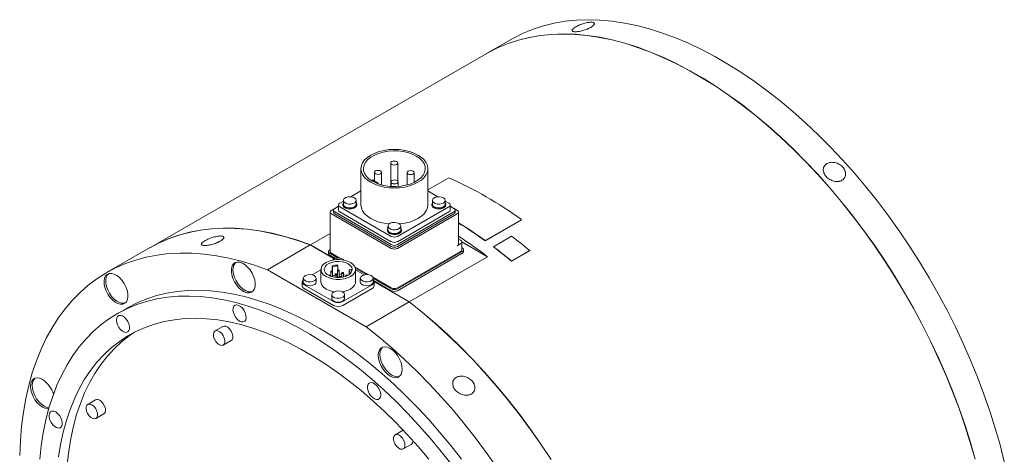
# Model space of a CAD drawing. Header units: millimetres. Extents: x 150 to 1953, y 73 to 1401.
# Tile 4 of 4: x 1288 to 1710, y 1214 to 1401. Entities that reach past the tile are written whole.
import ezdxf

# ---------------------------------------------------------------- set-up
doc = ezdxf.new("R2010")
doc.units = ezdxf.units.MM
doc.header["$LTSCALE"] = 5

msp = doc.modelspace()

# ---------------------------------------------------------------- linework, layer by layer
at = {"color": 7, "linetype": 'Continuous', "lineweight": 15}
for p, q in [((1498.74, 1392.24), (1488.13, 1386.11)), ((1488.06, 1386.07), (1343.95, 1302.88)), ((1434.42, 1336.79), (1434.42, 1321.24)), ((1447.14, 1339.2), (1447.14, 1329.2)), ((1450.14, 1331.52), (1450.14, 1339.2)), ((1463.02, 1321.24), (1463.02, 1336.79)), ((1440.23, 1335.21), (1440.23, 1331.49)), ((1443.23, 1329.83), (1443.23, 1335.21)), ((1454.21, 1335.11), (1454.21, 1329.83)), ((1457.21, 1330.92), (1457.21, 1335.11)), ((1463.02, 1327.7), (1472.05, 1332.91)), ((1439.35, 1332), (1438.84, 1331.7)), ((1441.83, 1330.57), (1439.35, 1332)), ((1441.5, 1330.38), (1441.83, 1330.57)), ((1441.83, 1330.57), (1441.83, 1330.26)), ((1447.3, 1331.13), (1447.3, 1329.19)), ((1450.3, 1329.2), (1450.3, 1331.13)), ((1434.42, 1327.23), (1430.12, 1324.75)), ((1467.32, 1324.75), (1463.02, 1327.23)), ((1424.82, 1320.71), (1423.18, 1319.76)), ((1424.82, 1321.24), (1424.82, 1318.99)), ((1426.9, 1322.89), (1425.37, 1322.01)), ((1425.37, 1320.47), (1447.39, 1307.76)), ((1426.65, 1321.55), (1426.65, 1321.24)), ((1426.9, 1323.18), (1426.9, 1321.55)), ((1432.4, 1321.55), (1432.4, 1323.18)), ((1432.65, 1321.24), (1432.65, 1321.55)), ((1450.05, 1307.76), (1472.07, 1320.47)), ((1464.79, 1321.55), (1464.79, 1321.24)), ((1465.04, 1323.18), (1465.04, 1321.55)), ((1470.54, 1321.55), (1470.54, 1323.18)), ((1472.07, 1322.01), (1470.54, 1322.89)), ((1470.79, 1321.24), (1470.79, 1321.55)), ((1472.62, 1318.99), (1472.62, 1321.24)), ((1474.26, 1319.76), (1472.62, 1320.71)), ((1421.22, 1318.18), (1421.22, 1301.27)), ((1423.16, 1319.75), (1421.77, 1318.94)), ((1421.77, 1317.41), (1447.39, 1302.62)), ((1422.63, 1318.99), (1422.63, 1318.18)), ((1423.18, 1318.23), (1447.39, 1304.25)), ((1423.18, 1317.41), (1447.39, 1303.43)), ((1425.37, 1318.23), (1447.39, 1305.51)), ((1450.05, 1305.51), (1472.07, 1318.23)), ((1450.05, 1304.25), (1474.26, 1318.23)), ((1450.05, 1303.43), (1474.26, 1317.41)), ((1450.05, 1302.62), (1475.68, 1317.41)), ((1475.68, 1318.94), (1474.28, 1319.75)), ((1474.81, 1318.18), (1474.81, 1318.99)), ((1476.23, 1304.54), (1476.23, 1318.18)), ((1445.97, 1312.17), (1445.97, 1310.54)), ((1451.47, 1310.54), (1451.47, 1312.17)), ((1503.17, 1314.87), (1487.61, 1305.89)), ((1503.18, 1314.94), (1487.62, 1305.96)), ((1503.17, 1314.87), (1503.18, 1314.94)), ((1421.22, 1308.99), (1412.8, 1304.13)), ((1445.72, 1310.54), (1445.72, 1310.23)), ((1451.72, 1310.23), (1451.72, 1310.54)), ((1491.16, 1303.36), (1498.94, 1307.85)), ((1412.73, 1304.09), (1394.35, 1293.48)), ((1412.73, 1304.09), (1423.01, 1298.15)), ((1423.1, 1298.19), (1412.8, 1304.13)), ((1475.68, 1303.77), (1477.09, 1304.59)), ((1477.09, 1306.12), (1476.23, 1306.62)), ((1488.6, 1299.07), (1477.64, 1305.4)), ((1477.64, 1302.09), (1477.64, 1305.36)), ((1487.61, 1305.89), (1487.62, 1305.96)), ((1491.15, 1303.29), (1491.16, 1303.36)), ((1343.88, 1302.84), (1325.5, 1292.23)), ((1420.51, 1301.27), (1420.51, 1300.46)), ((1421.22, 1302.13), (1421.06, 1302.04)), ((1421.06, 1300.51), (1424.58, 1298.48)), ((1421.06, 1299.69), (1423.45, 1298.31)), ((1421.77, 1300.51), (1425.37, 1298.43)), ((1450.05, 1285.71), (1477.09, 1301.32)), ((1450.05, 1285.31), (1477.8, 1301.32)), ((1450.05, 1284.49), (1477.8, 1300.51)), ((1455.08, 1279.72), (1488.6, 1299.07)), ((1477.8, 1302.86), (1477.64, 1302.95)), ((1478.35, 1301.27), (1478.35, 1302.09)), ((1506.7, 1301.64), (1498.93, 1297.15)), ((1506.72, 1301.71), (1498.94, 1297.22)), ((1506.7, 1301.64), (1506.72, 1301.71)), ((1422.02, 1295.16), (1422.02, 1292.81)), ((1422.02, 1295.16), (1422.2, 1294.76)), ((1422.2, 1294.76), (1424.47, 1295.11)), ((1422.2, 1294.76), (1422.2, 1292.69)), ((1424.47, 1295.11), (1424.29, 1295.51)), ((1424.47, 1295.11), (1424.47, 1293.35)), ((1431.81, 1294.71), (1437.57, 1291.38)), ((1498.93, 1297.15), (1498.94, 1297.22)), ((1394.35, 1293.48), (1436.63, 1269.07)), ((1417.28, 1293.49), (1413.51, 1291.32)), ((1417.28, 1293.56), (1417.28, 1288.21)), ((1421.26, 1291.06), (1421.47, 1291.14)), ((1421.28, 1290.71), (1421.28, 1290.99)), ((1421.47, 1292.62), (1421.47, 1290.63)), ((1422.22, 1290.4), (1422.22, 1292.62)), ((1422.22, 1290.93), (1423.36, 1291.1)), ((1423.36, 1291.53), (1423.36, 1290.18)), ((1424.11, 1290.11), (1424.11, 1291.53)), ((1424.11, 1291.22), (1424.31, 1291.25)), ((1424.31, 1293.17), (1424.31, 1290.39)), ((1425.06, 1290.39), (1425.06, 1293.17)), ((1425.25, 1290.44), (1425.25, 1290.11)), ((1426, 1290.18), (1426, 1290.44)), ((1426.19, 1292.08), (1426.19, 1290.21)), ((1426.94, 1290.35), (1426.94, 1292.08)), ((1428.08, 1290.99), (1428.08, 1290.71)), ((1429.38, 1293.48), (1430.06, 1293.58)), ((1429.99, 1292.17), (1429.38, 1293.48)), ((1429.38, 1293.48), (1429.38, 1291.41)), ((1430.2, 1292.2), (1429.99, 1292.17)), ((1429.99, 1292.17), (1429.99, 1291.95)), ((1432, 1294.19), (1436.78, 1291.43)), ((1432.08, 1288.21), (1432.08, 1293.56)), ((1435.85, 1291.32), (1432.08, 1293.49)), ((1409.29, 1288.21), (1409.29, 1286.58)), ((1409.73, 1289.85), (1409.73, 1288.21)), ((1410.11, 1287.07), (1422.7, 1279.8)), ((1415.23, 1288.21), (1415.23, 1289.85)), ((1426.66, 1279.8), (1439.25, 1287.07)), ((1434.14, 1289.85), (1434.14, 1288.21)), ((1439.55, 1290.24), (1447.39, 1285.71)), ((1439.64, 1288.21), (1439.64, 1289.85)), ((1439.64, 1289.78), (1447.39, 1285.31)), ((1439.84, 1288.85), (1447.39, 1284.49)), ((1455.08, 1279.72), (1440.05, 1288.4)), ((1440.06, 1288.31), (1455.01, 1279.68)), ((1440.07, 1286.58), (1440.07, 1288.21)), ((1410.11, 1285.44), (1422.7, 1278.17)), ((1421.93, 1282.8), (1421.93, 1281.17)), ((1426.66, 1278.17), (1439.25, 1285.44)), ((1427.43, 1281.17), (1427.43, 1282.8)), ((1436.63, 1269.07), (1455.01, 1279.68)), ((1334.24, 1277.07), (1330, 1274.62)), ((1375.32, 1269.21), (1371.93, 1267.25)), ((1375.43, 1261.19), (1378.82, 1263.15)), ((1320.79, 1237.72), (1317.39, 1235.76)), ((1320.89, 1229.7), (1324.29, 1231.66)), ((1452.44, 1224.69), (1449.05, 1222.73)), ((1452.55, 1216.67), (1455.94, 1218.63))]:
    msp.add_line(p, q, dxfattribs=at)
at = {"color": 7, "linetype": 'Continuous', "lineweight": 15, "flags": 128}
for points in [[(1498.74, 1392.24), (1499.73, 1392.8), (1503.84, 1394.87), (1508.12, 1396.62), (1512.56, 1398.07), (1517.14, 1399.2), (1521.87, 1400.01), (1526.72, 1400.5), (1531.7, 1400.67), (1536.79, 1400.51), (1541.98, 1400.04), (1547.26, 1399.24), (1552.63, 1398.13), (1558.06, 1396.7), (1563.55, 1394.95), (1569.1, 1392.9), (1574.68, 1390.54), (1580.29, 1387.87), (1585.91, 1384.91), (1591.54, 1381.66), (1597.17, 1378.13), (1602.78, 1374.31), (1608.36, 1370.23), (1613.91, 1365.89), (1619.4, 1361.29), (1624.83, 1356.44), (1630.2, 1351.37), (1635.48, 1346.06), (1640.67, 1340.54), (1645.76, 1334.82), (1650.74, 1328.91), (1655.59, 1322.81), (1660.32, 1316.54), (1664.9, 1310.12), (1669.34, 1303.56), (1673.62, 1296.86), (1677.73, 1290.04), (1681.67, 1283.12), (1685.42, 1276.1), (1688.99, 1269.01), (1692.36, 1261.86), (1695.53, 1254.65), (1698.48, 1247.41), (1701.23, 1240.15), (1703.75, 1232.88), (1706.05, 1225.62), (1708.12, 1218.37), (1709.95, 1211.17)], [(1488.06, 1386.07), (1489.05, 1386.63), (1493.16, 1388.7), (1497.44, 1390.46), (1501.88, 1391.91), (1506.46, 1393.03), (1511.19, 1393.84), (1516.05, 1394.33), (1521.02, 1394.5), (1526.11, 1394.35), (1531.3, 1393.87), (1536.58, 1393.08), (1541.95, 1391.97), (1547.38, 1390.53), (1552.88, 1388.79), (1558.42, 1386.73), (1564, 1384.37), (1569.61, 1381.71), (1575.24, 1378.75), (1580.87, 1375.5), (1586.49, 1371.96), (1592.1, 1368.15), (1597.68, 1364.07), (1603.23, 1359.72), (1608.72, 1355.12), (1614.16, 1350.28), (1619.52, 1345.2), (1624.8, 1339.9), (1629.99, 1334.38), (1635.08, 1328.66), (1640.06, 1322.74), (1644.91, 1316.65), (1649.64, 1310.38), (1654.23, 1303.96), (1658.66, 1297.39), (1662.94, 1290.69), (1667.05, 1283.88), (1670.99, 1276.95), (1674.74, 1269.94), (1678.31, 1262.85), (1681.68, 1255.69), (1684.85, 1248.49), (1687.81, 1241.25), (1690.55, 1233.98), (1693.07, 1226.71), (1695.37, 1219.45), (1697.44, 1212.21)], [(1697.51, 1212.25), (1695.44, 1219.49), (1693.14, 1226.76), (1690.62, 1234.03), (1687.88, 1241.29), (1684.92, 1248.53), (1681.75, 1255.73), (1678.38, 1262.89), (1674.82, 1269.98), (1671.06, 1277), (1667.12, 1283.92), (1663.01, 1290.73), (1658.73, 1297.43), (1654.3, 1304), (1649.71, 1310.42), (1644.99, 1316.69), (1640.13, 1322.78), (1635.15, 1328.7), (1630.06, 1334.42), (1624.87, 1339.94), (1619.59, 1345.24), (1614.23, 1350.32), (1608.79, 1355.16), (1603.3, 1359.76), (1597.76, 1364.11), (1592.17, 1368.19), (1586.56, 1372), (1580.94, 1375.54), (1575.31, 1378.79), (1569.68, 1381.75), (1564.07, 1384.41), (1558.49, 1386.78), (1552.95, 1388.83), (1547.45, 1390.58), (1542.02, 1392.01), (1536.66, 1393.12), (1531.37, 1393.92), (1526.18, 1394.39), (1521.09, 1394.54), (1516.12, 1394.38), (1511.26, 1393.89), (1506.53, 1393.08), (1501.95, 1391.95), (1497.51, 1390.5), (1493.24, 1388.74), (1489.12, 1386.67), (1488.13, 1386.11)], [(1458.83, 1342.63), (1457.13, 1343.47), (1455.21, 1344.15), (1453.14, 1344.65), (1450.96, 1344.95), (1448.72, 1345.05), (1446.49, 1344.95), (1444.3, 1344.65), (1442.23, 1344.15), (1440.32, 1343.47), (1438.61, 1342.63), (1437.15, 1341.65), (1435.98, 1340.54), (1435.12, 1339.34), (1434.6, 1338.09), (1434.42, 1336.79), (1434.6, 1335.5), (1435.12, 1334.24), (1435.98, 1333.05), (1437.15, 1331.94), (1438.61, 1330.96), (1440.32, 1330.12), (1442.23, 1329.44), (1444.3, 1328.94), (1446.49, 1328.64), (1448.72, 1328.54), (1450.96, 1328.64), (1453.14, 1328.94), (1455.21, 1329.44), (1457.13, 1330.12), (1458.83, 1330.96), (1460.29, 1331.94), (1461.46, 1333.05), (1462.32, 1334.24), (1462.85, 1335.5), (1463.02, 1336.79), (1462.85, 1338.09), (1462.32, 1339.34), (1461.46, 1340.54), (1460.29, 1341.65), (1458.83, 1342.63)], [(1458.09, 1342.2), (1456.42, 1343.02), (1454.54, 1343.67), (1452.5, 1344.12), (1450.36, 1344.38), (1448.17, 1344.44), (1446, 1344.28), (1443.91, 1343.92), (1441.94, 1343.36), (1440.16, 1342.63), (1438.61, 1341.74), (1437.34, 1340.71), (1436.38, 1339.57), (1435.75, 1338.36), (1435.48, 1337.11), (1435.57, 1335.85), (1436.02, 1334.61), (1436.82, 1333.43), (1437.94, 1332.35), (1439.35, 1331.39), (1441.02, 1330.57), (1442.9, 1329.92), (1444.94, 1329.46), (1447.08, 1329.2), (1449.27, 1329.15), (1451.44, 1329.31), (1453.54, 1329.67), (1455.5, 1330.22), (1457.29, 1330.96), (1458.83, 1331.85), (1460.1, 1332.88), (1461.07, 1334.01), (1461.69, 1335.22), (1461.96, 1336.48), (1461.87, 1337.74), (1461.42, 1338.98), (1460.63, 1340.15), (1459.51, 1341.24), (1458.09, 1342.2)], [(1449.7, 1339.81), (1449.21, 1340), (1448.64, 1340.06), (1448.07, 1340), (1447.58, 1339.81), (1447.26, 1339.53), (1447.14, 1339.2), (1447.26, 1338.86), (1447.58, 1338.58), (1448.07, 1338.4), (1448.64, 1338.33), (1449.21, 1338.4), (1449.7, 1338.58), (1450.03, 1338.86), (1450.14, 1339.2), (1450.03, 1339.53), (1449.7, 1339.81)], [(1442.79, 1335.82), (1442.31, 1336.01), (1441.73, 1336.07), (1441.16, 1336.01), (1440.67, 1335.82), (1440.35, 1335.54), (1440.23, 1335.21), (1440.35, 1334.88), (1440.67, 1334.6), (1441.16, 1334.41), (1441.73, 1334.34), (1442.31, 1334.41), (1442.79, 1334.6), (1443.12, 1334.88), (1443.23, 1335.21), (1443.12, 1335.54), (1442.79, 1335.82)], [(1456.77, 1335.73), (1456.29, 1335.91), (1455.71, 1335.98), (1455.14, 1335.91), (1454.65, 1335.73), (1454.33, 1335.45), (1454.21, 1335.11), (1454.33, 1334.78), (1454.65, 1334.5), (1455.14, 1334.31), (1455.71, 1334.25), (1456.29, 1334.31), (1456.77, 1334.5), (1457.1, 1334.78), (1457.21, 1335.11), (1457.1, 1335.45), (1456.77, 1335.73)], [(1449.86, 1331.74), (1449.38, 1331.93), (1448.8, 1331.99), (1448.23, 1331.93), (1447.74, 1331.74), (1447.42, 1331.46), (1447.3, 1331.13), (1447.42, 1330.79), (1447.74, 1330.51), (1448.23, 1330.33), (1448.8, 1330.26), (1449.38, 1330.33), (1449.86, 1330.51), (1450.19, 1330.79), (1450.3, 1331.13), (1450.19, 1331.46), (1449.86, 1331.74)], [(1431.6, 1324.3), (1430.76, 1324.63), (1429.78, 1324.77), (1428.78, 1324.69), (1427.89, 1324.4), (1427.25, 1323.95), (1426.93, 1323.4), (1426.97, 1322.82), (1427.38, 1322.28), (1428.1, 1321.87), (1429.02, 1321.64), (1430.03, 1321.61), (1430.99, 1321.8), (1431.77, 1322.17), (1432.26, 1322.68), (1432.4, 1323.26), (1432.17, 1323.82), (1431.6, 1324.3)], [(1469.74, 1324.3), (1468.9, 1324.63), (1467.92, 1324.77), (1466.92, 1324.69), (1466.04, 1324.4), (1465.39, 1323.95), (1465.07, 1323.4), (1465.12, 1322.82), (1465.52, 1322.28), (1466.24, 1321.87), (1467.16, 1321.64), (1468.17, 1321.61), (1469.13, 1321.8), (1469.91, 1322.17), (1470.4, 1322.68), (1470.54, 1323.26), (1470.31, 1323.82), (1469.74, 1324.3)], [(1426.65, 1321.24), (1426.66, 1321.09), (1426.93, 1320.51), (1427.53, 1320.01), (1428.38, 1319.67), (1429.39, 1319.51), (1430.43, 1319.57), (1431.37, 1319.82), (1432.11, 1320.25), (1432.55, 1320.79), (1432.65, 1321.24)], [(1426.9, 1322.24), (1426.75, 1322), (1426.66, 1321.4), (1426.93, 1320.82), (1427.53, 1320.32), (1428.38, 1319.98), (1429.39, 1319.82), (1430.43, 1319.88), (1431.37, 1320.13), (1432.11, 1320.56), (1432.55, 1321.1), (1432.64, 1321.7), (1432.4, 1322.24)], [(1426.9, 1321.55), (1426.97, 1321.19), (1427.38, 1320.65), (1428.1, 1320.24), (1429.02, 1320), (1430.03, 1319.98), (1430.99, 1320.16), (1431.77, 1320.53), (1432.26, 1321.04), (1432.4, 1321.55)], [(1434.42, 1321.24), (1434.6, 1319.95), (1435.12, 1318.69), (1435.98, 1317.49), (1437.15, 1316.39), (1438.61, 1315.4), (1440.32, 1314.56), (1442.23, 1313.88), (1444.3, 1313.39), (1446.47, 1313.09)], [(1450.97, 1313.09), (1453.14, 1313.39), (1455.21, 1313.88), (1457.13, 1314.56), (1458.83, 1315.4), (1460.29, 1316.39), (1461.46, 1317.49), (1462.32, 1318.69), (1462.85, 1319.95), (1463.02, 1321.24)], [(1464.79, 1321.24), (1464.8, 1321.09), (1465.07, 1320.51), (1465.67, 1320.01), (1466.52, 1319.67), (1467.53, 1319.51), (1468.57, 1319.57), (1469.51, 1319.82), (1470.25, 1320.25), (1470.69, 1320.79), (1470.79, 1321.24)], [(1465.04, 1322.24), (1464.9, 1322), (1464.8, 1321.4), (1465.07, 1320.82), (1465.67, 1320.32), (1466.52, 1319.98), (1467.53, 1319.82), (1468.57, 1319.88), (1469.51, 1320.13), (1470.25, 1320.56), (1470.69, 1321.1), (1470.78, 1321.7), (1470.54, 1322.24)], [(1465.04, 1321.55), (1465.12, 1321.19), (1465.52, 1320.65), (1466.24, 1320.24), (1467.16, 1320), (1468.17, 1319.98), (1469.13, 1320.16), (1469.91, 1320.53), (1470.4, 1321.04), (1470.54, 1321.55)], [(1450.67, 1313.3), (1449.83, 1313.63), (1448.85, 1313.76), (1447.85, 1313.68), (1446.97, 1313.39), (1446.32, 1312.95), (1446, 1312.39), (1446.05, 1311.81), (1446.45, 1311.28), (1447.17, 1310.86), (1448.09, 1310.63), (1449.1, 1310.6), (1450.06, 1310.79), (1450.84, 1311.16), (1451.33, 1311.67), (1451.47, 1312.25), (1451.24, 1312.81), (1450.67, 1313.3)], [(1343.88, 1302.84), (1347.67, 1304.85), (1351.91, 1306.71), (1356.31, 1308.26), (1360.87, 1309.49), (1365.57, 1310.4), (1370.4, 1310.99), (1375.36, 1311.25), (1380.44, 1311.19), (1385.62, 1310.81), (1390.89, 1310.11), (1396.25, 1309.08), (1401.69, 1307.73), (1407.18, 1306.07), (1412.73, 1304.09)], [(1412.8, 1304.13), (1407.25, 1306.11), (1401.76, 1307.77), (1396.32, 1309.12), (1390.96, 1310.15), (1385.69, 1310.85), (1380.51, 1311.24), (1375.43, 1311.29), (1370.47, 1311.03), (1365.64, 1310.44), (1360.94, 1309.53), (1356.39, 1308.3), (1351.98, 1306.75), (1347.74, 1304.89), (1343.95, 1302.88)], [(1445.72, 1310.23), (1445.73, 1310.08), (1446, 1309.5), (1446.6, 1309), (1447.45, 1308.66), (1448.46, 1308.5), (1449.5, 1308.56), (1450.44, 1308.81), (1451.18, 1309.24), (1451.62, 1309.78), (1451.72, 1310.23)], [(1445.97, 1311.23), (1445.82, 1310.99), (1445.73, 1310.39), (1446, 1309.81), (1446.6, 1309.32), (1447.45, 1308.97), (1448.46, 1308.81), (1449.5, 1308.87), (1450.44, 1309.12), (1451.18, 1309.55), (1451.62, 1310.09), (1451.71, 1310.69), (1451.47, 1311.23)], [(1445.97, 1310.54), (1446.05, 1310.18), (1446.45, 1309.64), (1447.17, 1309.23), (1448.09, 1308.99), (1449.1, 1308.97), (1450.06, 1309.15), (1450.84, 1309.53), (1451.33, 1310.04), (1451.47, 1310.54)], [(1288.26, 1213.84), (1288.54, 1220.19), (1289.07, 1226.38), (1289.85, 1232.39), (1290.88, 1238.22), (1292.15, 1243.84), (1293.67, 1249.25), (1295.43, 1254.43), (1297.42, 1259.39), (1299.65, 1264.1), (1302.1, 1268.56), (1304.78, 1272.76), (1307.67, 1276.69), (1310.78, 1280.35), (1314.1, 1283.72), (1317.61, 1286.8), (1321.32, 1289.58), (1325.21, 1292.06), (1329.29, 1294.24), (1333.53, 1296.1), (1337.93, 1297.65), (1342.49, 1298.88), (1347.18, 1299.79), (1352.02, 1300.38), (1356.98, 1300.64), (1362.05, 1300.58), (1367.23, 1300.2), (1372.51, 1299.49), (1377.87, 1298.46), (1383.3, 1297.12), (1388.8, 1295.45), (1394.35, 1293.48)], [(1388.45, 1290.56), (1387.77, 1292.02), (1386.9, 1293.39), (1385.88, 1294.6), (1384.77, 1295.58), (1383.63, 1296.29), (1382.5, 1296.7), (1381.45, 1296.77), (1380.52, 1296.52), (1379.77, 1295.95), (1379.24, 1295.09), (1378.94, 1293.98), (1378.9, 1292.68), (1379.11, 1291.25), (1379.57, 1289.77), (1380.25, 1288.31), (1381.12, 1286.94), (1382.14, 1285.74), (1383.25, 1284.75), (1384.39, 1284.04), (1385.52, 1283.64), (1386.57, 1283.56), (1387.5, 1283.82), (1388.25, 1284.39), (1388.78, 1285.25), (1389.08, 1286.36), (1389.12, 1287.66), (1388.91, 1289.08), (1388.45, 1290.56)], [(1380.76, 1296.62), (1380.48, 1296.36), (1379.94, 1295.49), (1379.65, 1294.38), (1379.6, 1293.08), (1379.82, 1291.66), (1380.28, 1290.18), (1380.96, 1288.72), (1381.83, 1287.35), (1382.84, 1286.15), (1383.95, 1285.16), (1385.1, 1284.45), (1386.23, 1284.05), (1387.28, 1283.97), (1387.97, 1284.12)], [(1429.91, 1296.58), (1428.62, 1297.18), (1427.12, 1297.59), (1425.51, 1297.81), (1423.85, 1297.81), (1422.24, 1297.59), (1420.74, 1297.18), (1419.45, 1296.58), (1418.41, 1295.83), (1417.7, 1294.97), (1417.33, 1294.04), (1417.33, 1293.08), (1417.7, 1292.15), (1418.41, 1291.29), (1419.45, 1290.54), (1420.74, 1289.94), (1422.24, 1289.53), (1423.85, 1289.32), (1425.51, 1289.32), (1427.12, 1289.53), (1428.62, 1289.94), (1429.91, 1290.54), (1430.95, 1291.29), (1431.67, 1292.15), (1432.03, 1293.08), (1432.03, 1294.04), (1431.67, 1294.97), (1430.95, 1295.83), (1429.91, 1296.58)], [(1428.92, 1296.01), (1427.73, 1296.54), (1426.35, 1296.89), (1424.87, 1297.02), (1423.37, 1296.94), (1421.96, 1296.65), (1420.71, 1296.16), (1419.72, 1295.51), (1419.04, 1294.73), (1418.71, 1293.89), (1418.75, 1293.02), (1419.17, 1292.18), (1419.94, 1291.44), (1421, 1290.82), (1422.3, 1290.38), (1423.74, 1290.14), (1425.25, 1290.11), (1426.71, 1290.3), (1428.05, 1290.7), (1429.18, 1291.27), (1430.03, 1291.99), (1430.54, 1292.8), (1430.68, 1293.67), (1430.44, 1294.53), (1429.84, 1295.32), (1428.92, 1296.01)], [(1332.05, 1288.94), (1331, 1290.08), (1329.87, 1290.97), (1328.72, 1291.59), (1327.62, 1291.88), (1326.6, 1291.85), (1325.73, 1291.49), (1325.05, 1290.82), (1324.59, 1289.87), (1324.38, 1288.69), (1324.42, 1287.34), (1324.72, 1285.88), (1325.25, 1284.4), (1326, 1282.97), (1326.92, 1281.65), (1327.98, 1280.51), (1329.11, 1279.61), (1330.25, 1279), (1331.36, 1278.7), (1332.38, 1278.73), (1333.25, 1279.1), (1333.93, 1279.77), (1334.39, 1280.72), (1334.6, 1281.9), (1334.56, 1283.25), (1334.26, 1284.7), (1333.72, 1286.18), (1332.98, 1287.62), (1332.05, 1288.94)], [(1326.23, 1291.75), (1325.76, 1291.22), (1325.3, 1290.27), (1325.08, 1289.09), (1325.13, 1287.74), (1325.42, 1286.29), (1325.96, 1284.81), (1326.71, 1283.37), (1327.63, 1282.05), (1328.68, 1280.92), (1329.81, 1280.02), (1330.96, 1279.41), (1332.07, 1279.11), (1333.08, 1279.14), (1333.45, 1279.25)], [(1414.42, 1290.97), (1413.59, 1291.3), (1412.6, 1291.43), (1411.6, 1291.35), (1410.72, 1291.07), (1410.07, 1290.62), (1409.75, 1290.06), (1409.8, 1289.48), (1410.21, 1288.95), (1410.92, 1288.54), (1411.85, 1288.3), (1412.86, 1288.27), (1413.81, 1288.46), (1414.59, 1288.83), (1415.08, 1289.34), (1415.22, 1289.92), (1414.99, 1290.49), (1414.42, 1290.97)], [(1421.17, 1291.14), (1421.05, 1291.19), (1420.9, 1291.2), (1420.76, 1291.19), (1420.64, 1291.14), (1420.56, 1291.07), (1420.55, 1291.05)], [(1421.07, 1290.79), (1421.17, 1290.84), (1421.25, 1290.91), (1421.28, 1290.99), (1421.25, 1291.07), (1421.17, 1291.14)], [(1422.11, 1292.78), (1421.99, 1292.82), (1421.85, 1292.84), (1421.71, 1292.82), (1421.58, 1292.78), (1421.5, 1292.71), (1421.47, 1292.62), (1421.5, 1292.54), (1421.58, 1292.47), (1421.71, 1292.42), (1421.85, 1292.41), (1421.99, 1292.42), (1422.11, 1292.47), (1422.2, 1292.54), (1422.22, 1292.62), (1422.2, 1292.71), (1422.11, 1292.78)], [(1424, 1291.69), (1423.88, 1291.73), (1423.74, 1291.75), (1423.59, 1291.73), (1423.47, 1291.69), (1423.39, 1291.62), (1423.36, 1291.53), (1423.39, 1291.45), (1423.47, 1291.38), (1423.59, 1291.33), (1423.74, 1291.32), (1423.88, 1291.33), (1424, 1291.38), (1424.08, 1291.45), (1424.11, 1291.53), (1424.08, 1291.62), (1424, 1291.69)], [(1424.95, 1293.32), (1424.82, 1293.37), (1424.68, 1293.38), (1424.54, 1293.37), (1424.42, 1293.32), (1424.33, 1293.25), (1424.31, 1293.17), (1424.33, 1293.09), (1424.42, 1293.01), (1424.54, 1292.97), (1424.68, 1292.95), (1424.82, 1292.97), (1424.95, 1293.01), (1425.03, 1293.09), (1425.06, 1293.17), (1425.03, 1293.25), (1424.95, 1293.32)], [(1424.31, 1290.39), (1424.33, 1290.31), (1424.42, 1290.24), (1424.54, 1290.19), (1424.68, 1290.18), (1424.82, 1290.19), (1424.95, 1290.24), (1425.03, 1290.31), (1425.06, 1290.39), (1425.06, 1290.39)], [(1425.89, 1290.6), (1425.77, 1290.64), (1425.62, 1290.66), (1425.48, 1290.64), (1425.36, 1290.6), (1425.28, 1290.53), (1425.25, 1290.44), (1425.28, 1290.36), (1425.36, 1290.29), (1425.48, 1290.24), (1425.62, 1290.23), (1425.77, 1290.24), (1425.89, 1290.29), (1425.97, 1290.36), (1426, 1290.44), (1425.97, 1290.53), (1425.89, 1290.6)], [(1426.83, 1292.23), (1426.71, 1292.28), (1426.57, 1292.29), (1426.43, 1292.28), (1426.3, 1292.23), (1426.22, 1292.16), (1426.19, 1292.08), (1426.22, 1292), (1426.3, 1291.93), (1426.43, 1291.88), (1426.57, 1291.86), (1426.71, 1291.88), (1426.83, 1291.93), (1426.91, 1292), (1426.94, 1292.08), (1426.91, 1292.16), (1426.83, 1292.23)], [(1426.94, 1291.42), (1427.68, 1291.21), (1428.1, 1291.06)], [(1428.72, 1291.14), (1428.6, 1291.19), (1428.46, 1291.2), (1428.31, 1291.19), (1428.19, 1291.14), (1428.11, 1291.07), (1428.08, 1290.99), (1428.11, 1290.91), (1428.19, 1290.84), (1428.29, 1290.79)], [(1428.82, 1291.05), (1428.8, 1291.07), (1428.72, 1291.14)], [(1438.83, 1290.97), (1438, 1291.3), (1437.01, 1291.43), (1436.01, 1291.35), (1435.13, 1291.07), (1434.48, 1290.62), (1434.16, 1290.06), (1434.21, 1289.48), (1434.62, 1288.95), (1435.33, 1288.54), (1436.26, 1288.3), (1437.27, 1288.27), (1438.22, 1288.46), (1439, 1288.83), (1439.49, 1289.34), (1439.63, 1289.92), (1439.4, 1290.49), (1438.83, 1290.97)], [(1409.73, 1289.07), (1409.51, 1288.83), (1409.35, 1288.53), (1409.29, 1288.21), (1409.35, 1287.9), (1409.51, 1287.59), (1409.77, 1287.31), (1410.11, 1287.07)], [(1409.73, 1288.21), (1409.8, 1287.85), (1410.21, 1287.31), (1410.92, 1286.9), (1411.85, 1286.67), (1412.86, 1286.64), (1413.81, 1286.83), (1414.59, 1287.2), (1415.08, 1287.71), (1415.23, 1288.21)], [(1417.28, 1288.21), (1417.33, 1287.73), (1417.7, 1286.8), (1418.41, 1285.94), (1419.45, 1285.19), (1420.74, 1284.59), (1422.24, 1284.18), (1422.99, 1284.05)], [(1426.37, 1284.05), (1427.12, 1284.18), (1428.62, 1284.59), (1429.91, 1285.19), (1430.95, 1285.94), (1431.67, 1286.8), (1432.03, 1287.73), (1432.08, 1288.21)], [(1434.14, 1288.21), (1434.21, 1287.85), (1434.62, 1287.31), (1435.33, 1286.9), (1436.26, 1286.67), (1437.27, 1286.64), (1438.22, 1286.83), (1439, 1287.2), (1439.49, 1287.71), (1439.64, 1288.21)], [(1439.25, 1287.07), (1439.6, 1287.31), (1439.85, 1287.59), (1440.01, 1287.9), (1440.07, 1288.21), (1440.01, 1288.53), (1439.85, 1288.83), (1439.64, 1289.07)], [(1296.84, 1212.27), (1297.46, 1218.04), (1298.33, 1223.63), (1299.44, 1229.03), (1300.79, 1234.22), (1302.39, 1239.2), (1304.21, 1243.95), (1306.27, 1248.45), (1308.56, 1252.71), (1311.07, 1256.72), (1313.8, 1260.45), (1316.74, 1263.92), (1319.88, 1267.1), (1323.22, 1269.99), (1326.75, 1272.59), (1330.47, 1274.89), (1334.36, 1276.88), (1338.42, 1278.56), (1342.63, 1279.93), (1346.99, 1280.98), (1351.49, 1281.72), (1356.12, 1282.13), (1360.87, 1282.22), (1365.73, 1282), (1370.69, 1281.45), (1375.74, 1280.58), (1380.86, 1279.39), (1386.05, 1277.89), (1391.29, 1276.08), (1396.58, 1273.96), (1401.9, 1271.53), (1407.24, 1268.81), (1412.58, 1265.79), (1417.93, 1262.49), (1423.26, 1258.91), (1428.56, 1255.06), (1433.83, 1250.95), (1439.04, 1246.59), (1444.2, 1241.98), (1449.29, 1237.13), (1454.29, 1232.06), (1459.2, 1226.78), (1464.01, 1221.3), (1468.7, 1215.63), (1473.27, 1209.78)], [(1334.24, 1277.07), (1334.71, 1277.34), (1338.6, 1279.33), (1342.66, 1281.01), (1346.87, 1282.38), (1351.23, 1283.43), (1355.74, 1284.17), (1360.37, 1284.58), (1365.12, 1284.67), (1369.98, 1284.45), (1374.93, 1283.9), (1379.98, 1283.03), (1385.1, 1281.84), (1390.29, 1280.34), (1395.54, 1278.53), (1400.82, 1276.41), (1406.14, 1273.98), (1411.48, 1271.26), (1416.83, 1268.24), (1422.17, 1264.94), (1427.5, 1261.36), (1432.8, 1257.51), (1438.07, 1253.4), (1443.29, 1249.04), (1448.44, 1244.43), (1453.53, 1239.58), (1458.53, 1234.51), (1463.44, 1229.23), (1468.25, 1223.75), (1472.94, 1218.08), (1477.51, 1212.23)], [(1426.63, 1283.92), (1425.79, 1284.25), (1424.81, 1284.39), (1423.81, 1284.3), (1422.92, 1284.02), (1422.28, 1283.57), (1421.96, 1283.02), (1422, 1282.44), (1422.41, 1281.9), (1423.13, 1281.49), (1424.05, 1281.25), (1425.06, 1281.23), (1426.02, 1281.41), (1426.8, 1281.79), (1427.29, 1282.29), (1427.43, 1282.87), (1427.2, 1283.44), (1426.63, 1283.92)], [(1384.87, 1274.97), (1384.34, 1276.03), (1383.65, 1276.98), (1382.84, 1277.74), (1382, 1278.22), (1381.19, 1278.4), (1380.5, 1278.25), (1379.97, 1277.8), (1379.66, 1277.07), (1379.6, 1276.13), (1379.79, 1275.08), (1380.21, 1273.99), (1380.83, 1272.97), (1381.59, 1272.11), (1382.42, 1271.48), (1383.25, 1271.15), (1384.01, 1271.13), (1384.63, 1271.44), (1385.05, 1272.04), (1385.24, 1272.88), (1385.18, 1273.89), (1384.87, 1274.97)], [(1421.93, 1281.17), (1422, 1280.8), (1422.41, 1280.27), (1423.13, 1279.86), (1424.05, 1279.62), (1425.06, 1279.59), (1426.02, 1279.78), (1426.8, 1280.15), (1427.29, 1280.66), (1427.43, 1281.17)], [(1455.01, 1279.68), (1460.56, 1275.25), (1466.06, 1270.57), (1471.49, 1265.64), (1476.85, 1260.48), (1482.13, 1255.1), (1487.31, 1249.5), (1492.38, 1243.7), (1497.34, 1237.71), (1502.18, 1231.54), (1506.88, 1225.2), (1511.43, 1218.71), (1515.83, 1212.08)], [(1515.9, 1212.12), (1511.5, 1218.75), (1506.95, 1225.24), (1502.25, 1231.58), (1497.41, 1237.75), (1492.45, 1243.74), (1487.38, 1249.54), (1482.2, 1255.14), (1476.92, 1260.52), (1471.56, 1265.68), (1466.13, 1270.61), (1460.63, 1275.29), (1455.08, 1279.72)], [(1333.91, 1272.3), (1333.12, 1273.11), (1332.28, 1273.67), (1331.46, 1273.92), (1330.73, 1273.86), (1330.16, 1273.48), (1329.79, 1272.81), (1329.67, 1271.92), (1329.79, 1270.88), (1330.16, 1269.8), (1330.73, 1268.75), (1331.46, 1267.84), (1332.28, 1267.15), (1333.12, 1266.74), (1333.91, 1266.64), (1334.57, 1266.87), (1335.04, 1267.4), (1335.29, 1268.18), (1335.29, 1269.16), (1335.04, 1270.23), (1334.57, 1271.31), (1333.91, 1272.3)], [(1463.48, 1212.21), (1458.88, 1217.65), (1454.17, 1222.89), (1449.36, 1227.93), (1444.46, 1232.75), (1439.48, 1237.34), (1434.44, 1241.69), (1429.34, 1245.78), (1424.2, 1249.62), (1419.03, 1253.18), (1413.84, 1256.47), (1408.65, 1259.46), (1403.46, 1262.17), (1398.29, 1264.58), (1393.15, 1266.68), (1388.05, 1268.47), (1383.01, 1269.94), (1378.03, 1271.1), (1373.13, 1271.94), (1368.32, 1272.45), (1363.61, 1272.65), (1359.01, 1272.51), (1354.53, 1272.06), (1350.19, 1271.28), (1345.99, 1270.18), (1341.94, 1268.76), (1338.05, 1267.03), (1334.33, 1264.98), (1330.8, 1262.63), (1327.45, 1259.98), (1324.29, 1257.04), (1321.34, 1253.8), (1318.6, 1250.29), (1316.08, 1246.51), (1313.77, 1242.46), (1311.7, 1238.16), (1309.86, 1233.61), (1308.25, 1228.83), (1306.89, 1223.83), (1305.77, 1218.62), (1304.89, 1213.22)], [(1378.82, 1267.19), (1378.16, 1268.12), (1377.38, 1268.84), (1376.56, 1269.27), (1375.8, 1269.36), (1375.32, 1269.21)], [(1337.48, 1266.74), (1335.18, 1265.16), (1331.83, 1262.51), (1328.68, 1259.57), (1325.73, 1256.33), (1322.98, 1252.82), (1320.46, 1249.04), (1318.16, 1244.99), (1316.08, 1240.69), (1314.24, 1236.14), (1312.64, 1231.36), (1311.27, 1226.36), (1310.15, 1221.15), (1309.28, 1215.75), (1308.65, 1210.15)], [(1375.43, 1265.23), (1374.76, 1266.16), (1373.98, 1266.88), (1373.17, 1267.31), (1372.41, 1267.41), (1371.79, 1267.16), (1371.37, 1266.59), (1371.2, 1265.76), (1371.3, 1264.77), (1371.66, 1263.72), (1372.24, 1262.72), (1372.97, 1261.89), (1373.78, 1261.3), (1374.57, 1261.04), (1375.27, 1261.11), (1375.8, 1261.53), (1376.1, 1262.23), (1376.13, 1263.15), (1375.9, 1264.19), (1375.43, 1265.23)], [(1378.82, 1263.15), (1379.2, 1263.49), (1379.49, 1264.19), (1379.53, 1265.11), (1379.29, 1266.15), (1378.82, 1267.19)], [(1436.63, 1269.07), (1442.18, 1264.64), (1447.67, 1259.96), (1453.11, 1255.03), (1458.47, 1249.87), (1463.74, 1244.48), (1468.92, 1238.89), (1474, 1233.09), (1478.96, 1227.1), (1483.79, 1220.93), (1488.49, 1214.59), (1493.05, 1208.1)], [(1452.09, 1250.86), (1451.96, 1252.26), (1451.59, 1253.73), (1450.97, 1255.2), (1450.16, 1256.61), (1449.19, 1257.87), (1448.11, 1258.94), (1446.97, 1259.74), (1445.83, 1260.25), (1444.74, 1260.44), (1443.77, 1260.3), (1442.96, 1259.83), (1442.35, 1259.06), (1441.97, 1258.03), (1441.84, 1256.78), (1441.97, 1255.39), (1442.35, 1253.92), (1442.96, 1252.45), (1443.77, 1251.04), (1444.74, 1249.77), (1445.83, 1248.71), (1446.97, 1247.9), (1448.11, 1247.39), (1449.19, 1247.21), (1450.16, 1247.35), (1450.97, 1247.82), (1451.59, 1248.59), (1451.96, 1249.62), (1452.09, 1250.86)], [(1443.71, 1260.28), (1443.67, 1260.24), (1443.05, 1259.47), (1442.68, 1258.43), (1442.55, 1257.19), (1442.68, 1255.8), (1443.05, 1254.33), (1443.67, 1252.85), (1444.48, 1251.45), (1445.45, 1250.18), (1446.53, 1249.12), (1447.67, 1248.31), (1448.81, 1247.8), (1449.9, 1247.61), (1450.87, 1247.76), (1450.93, 1247.78)], [(1298.01, 1246.42), (1296.87, 1246.93), (1295.79, 1247.12), (1294.81, 1246.98), (1294, 1246.51), (1293.39, 1245.74), (1293.01, 1244.71), (1292.88, 1243.46), (1293.01, 1242.07), (1293.39, 1240.6), (1294, 1239.13), (1294.81, 1237.72), (1295.79, 1236.46), (1296.87, 1235.39), (1298.01, 1234.58), (1299.15, 1234.07), (1300.23, 1233.89), (1300.7, 1233.91)], [(1294.76, 1246.96), (1294.71, 1246.92), (1294.1, 1246.15), (1293.72, 1245.12), (1293.59, 1243.87), (1293.72, 1242.48), (1294.1, 1241.01), (1294.71, 1239.54), (1295.52, 1238.13), (1296.49, 1236.86), (1297.58, 1235.8), (1298.72, 1234.99), (1299.86, 1234.48), (1300.81, 1234.3)], [(1442.9, 1239.84), (1442.77, 1240.87), (1442.41, 1241.96), (1441.83, 1243.01), (1441.1, 1243.91), (1440.28, 1244.61), (1439.44, 1245.02), (1438.66, 1245.12), (1438, 1244.89), (1437.52, 1244.36), (1437.27, 1243.57), (1437.27, 1242.6), (1437.52, 1241.52), (1438, 1240.45), (1438.66, 1239.46), (1439.44, 1238.65), (1440.28, 1238.09), (1441.1, 1237.83), (1441.83, 1237.9), (1442.41, 1238.28), (1442.77, 1238.95), (1442.9, 1239.84)], [(1319.14, 1235.59), (1318.34, 1235.89), (1317.62, 1235.86), (1317.07, 1235.49), (1316.74, 1234.81), (1316.68, 1233.92), (1316.88, 1232.89), (1317.32, 1231.84), (1317.96, 1230.89), (1318.74, 1230.14), (1319.55, 1229.67), (1320.32, 1229.53), (1320.96, 1229.74), (1321.41, 1230.27), (1321.61, 1231.07), (1321.54, 1232.04), (1321.21, 1233.09), (1320.66, 1234.11), (1319.95, 1234.97), (1319.14, 1235.59)], [(1324.29, 1231.66), (1324.36, 1231.7), (1324.8, 1232.23), (1325, 1233.03), (1324.94, 1234), (1324.61, 1235.05), (1324.06, 1236.06), (1323.34, 1236.93), (1322.54, 1237.54)], [(1303.67, 1232.54), (1302.84, 1232.88), (1302.08, 1232.89), (1301.46, 1232.59), (1301.04, 1231.99), (1300.85, 1231.15), (1300.91, 1230.14), (1301.22, 1229.05), (1301.75, 1227.99), (1302.44, 1227.04), (1303.25, 1226.29), (1304.09, 1225.8), (1304.9, 1225.62), (1305.59, 1225.77), (1306.12, 1226.23), (1306.43, 1226.96), (1306.49, 1227.89), (1306.3, 1228.95), (1305.88, 1230.03), (1305.26, 1231.05), (1304.5, 1231.91), (1303.67, 1232.54)], [(1453.27, 1218.27), (1453.14, 1219.27), (1452.75, 1220.33), (1452.15, 1221.31), (1451.4, 1222.12), (1450.59, 1222.66), (1449.8, 1222.89), (1449.12, 1222.77), (1448.62, 1222.31), (1448.35, 1221.58), (1448.35, 1220.64), (1448.62, 1219.59), (1449.12, 1218.56), (1449.8, 1217.65), (1450.59, 1216.97), (1451.4, 1216.58), (1452.15, 1216.52), (1452.75, 1216.82), (1453.14, 1217.42), (1453.27, 1218.27)]]:
    msp.add_lwpolyline(points, dxfattribs=at)
at = {"color": 7, "linetype": 'Continuous', "lineweight": 15}
for centre, radius, start, end in [((1403.37, 1178), 169.46, 53.9146, 66.0908), ((1425.66, 1321.24), 0.821, 110.7835, 249.2162), ((1471.78, 1321.24), 0.821, 290.7835, 69.2162), ((1422.06, 1318.18), 0.821, 110.783, 249.2175), ((1423.57, 1318.27), 0.946, 185.6951, 245.6262), ((1423.47, 1318.99), 0.821, 110.783, 249.2175), ((1425.76, 1319.09), 0.946, 185.6946, 245.6252), ((1471.68, 1319.09), 0.946, 294.375, 354.3048), ((1473.97, 1318.99), 0.821, 290.783, 69.2175), ((1473.87, 1318.27), 0.946, 294.375, 354.3048), ((1475.39, 1318.18), 0.821, 290.7839, 69.2166), ((1376.72, 1152.07), 189.69, 54.2226, 58.3606), ((1376.77, 1152.07), 189.6, 54.2228, 58.3596), ((1448.72, 1310.33), 2.89, 242.6098, 297.3903), ((1366.86, 1141.66), 199, 52.2815, 56.6597), ((1368.44, 1134.53), 216.95, 50.4039, 53.0226), ((1448.72, 1308.08), 2.89, 242.6098, 297.3903), ((1448.72, 1306.81), 2.89, 242.6092, 297.3906), ((1448.72, 1306), 2.89, 242.6092, 297.3906), ((1475.29, 1304.63), 0.945, 294.3742, 354.3062), ((1476.8, 1305.36), 0.821, 290.7835, 69.2162), ((1360.73, 1130.07), 216.82, 50.4038, 53.0226), ((1360.66, 1130.04), 216.95, 50.4039, 53.0226), ((1421.45, 1300.55), 0.946, 185.6946, 245.6252), ((1421.35, 1301.27), 0.821, 110.7836, 249.2162), ((1422.16, 1301.37), 0.946, 185.6951, 245.6262), ((1448.72, 1305.18), 2.89, 242.6092, 297.3906), ((1476.7, 1302.18), 0.946, 294.374, 354.3057), ((1477.51, 1302.09), 0.821, 290.7832, 69.2174), ((1477.41, 1301.37), 0.946, 294.3752, 354.3047), ((1424.62, 1285.88), 9.63, 91.9462, 105.6401), ((1424.68, 1294.95), 3.61, 46.8531, 133.1469), ((1424.7, 1281.56), 10.11, 81.4811, 87.9594), ((1428.01, 1291.8), 2.72, 21.7712, 41.1214), ((1410.7, 1286.72), 1.41, 185.6944, 245.6258), ((1438.67, 1286.72), 1.41, 294.374, 354.3057), ((1448.72, 1288.28), 2.89, 242.6092, 297.3906), ((1448.72, 1287.87), 2.89, 242.6099, 297.3902), ((1448.72, 1287.05), 2.89, 242.6099, 297.3902), ((1424.68, 1283.62), 4.3, 242.6096, 297.3904), ((1424.68, 1281.99), 4.3, 242.6096, 297.3904), ((1291.91, 1236.95), 11.27, 16.3774, 57.204), ((1321.52, 1236.2), 1.68, 52.8578, 115.8315), ((1455.01, 1220), 1.66, 304.0131, 5.3134)]:
    msp.add_arc(centre, radius, start, end, dxfattribs=at)
for points in [[(1532.86, 1397.36), (1532.63, 1397.22), (1532.38, 1397.09), (1531.98, 1396.9), (1531.84, 1396.84), (1531.55, 1396.71), (1531.41, 1396.65), (1530.96, 1396.48), (1530.66, 1396.37), (1530.04, 1396.16), (1529.72, 1396.07), (1529.1, 1395.9), (1528.79, 1395.82), (1528.18, 1395.69), (1527.88, 1395.64), (1527.32, 1395.56), (1527.05, 1395.53), (1526.54, 1395.5), (1526.31, 1395.49), (1525.89, 1395.51), (1525.7, 1395.53), (1525.38, 1395.6), (1525.25, 1395.64), (1525.04, 1395.75), (1524.97, 1395.82), (1524.88, 1395.97), (1524.86, 1396.06), (1524.9, 1396.25), (1524.94, 1396.36), (1525.06, 1396.52), (1525.1, 1396.58), (1525.21, 1396.7), (1525.27, 1396.76), (1525.47, 1396.95), (1525.63, 1397.07), (1526.01, 1397.34), (1526.22, 1397.47), (1526.68, 1397.74), (1526.93, 1397.87), (1527.47, 1398.13), (1527.75, 1398.26), (1528.33, 1398.51), (1528.64, 1398.63), (1529.26, 1398.85), (1529.57, 1398.95), (1530.18, 1399.13), (1530.5, 1399.22), (1531.1, 1399.36), (1531.39, 1399.42), (1531.96, 1399.51), (1532.23, 1399.55), (1532.73, 1399.59), (1532.96, 1399.59), (1533.38, 1399.58), (1533.57, 1399.56), (1533.81, 1399.5), (1533.88, 1399.48), (1534.02, 1399.43), (1534.08, 1399.4), (1534.24, 1399.31), (1534.31, 1399.24), (1534.41, 1399.07), (1534.43, 1398.97), (1534.4, 1398.76), (1534.35, 1398.65), (1534.24, 1398.47), (1534.2, 1398.41), (1534.09, 1398.29), (1534.03, 1398.22), (1533.84, 1398.03), (1533.68, 1397.9), (1533.3, 1397.63), (1533.09, 1397.49), (1532.86, 1397.36)], [(1640.4, 1331.82), (1640.17, 1331.69), (1639.92, 1331.58), (1639.52, 1331.45), (1639.38, 1331.42), (1639.1, 1331.36), (1638.95, 1331.34), (1638.51, 1331.29), (1638.21, 1331.28), (1637.6, 1331.33), (1637.28, 1331.37), (1636.66, 1331.52), (1636.36, 1331.62), (1635.75, 1331.87), (1635.45, 1332.01), (1634.89, 1332.34), (1634.63, 1332.53), (1634.12, 1332.94), (1633.89, 1333.16), (1633.47, 1333.63), (1633.28, 1333.88), (1632.96, 1334.39), (1632.83, 1334.65), (1632.62, 1335.18), (1632.54, 1335.45), (1632.44, 1335.98), (1632.43, 1336.24), (1632.45, 1336.76), (1632.5, 1337.01), (1632.61, 1337.37), (1632.65, 1337.48), (1632.76, 1337.71), (1632.82, 1337.82), (1633.02, 1338.14), (1633.18, 1338.33), (1633.55, 1338.68), (1633.76, 1338.84), (1634.22, 1339.11), (1634.47, 1339.22), (1635.01, 1339.39), (1635.3, 1339.45), (1635.88, 1339.52), (1636.19, 1339.53), (1636.81, 1339.5), (1637.12, 1339.46), (1637.75, 1339.32), (1638.06, 1339.23), (1638.67, 1338.99), (1638.97, 1338.85), (1639.53, 1338.53), (1639.81, 1338.34), (1640.31, 1337.94), (1640.54, 1337.72), (1640.96, 1337.25), (1641.15, 1337), (1641.39, 1336.62), (1641.46, 1336.49), (1641.59, 1336.22), (1641.65, 1336.09), (1641.81, 1335.68), (1641.88, 1335.41), (1641.97, 1334.87), (1641.99, 1334.6), (1641.96, 1334.08), (1641.91, 1333.82), (1641.79, 1333.46), (1641.75, 1333.34), (1641.64, 1333.1), (1641.58, 1332.99), (1641.38, 1332.67), (1641.22, 1332.47), (1640.84, 1332.12), (1640.63, 1331.96), (1640.4, 1331.82)], [(1374.12, 1305.71), (1373.88, 1305.58), (1373.63, 1305.45), (1373.23, 1305.26), (1373.09, 1305.2), (1372.81, 1305.07), (1372.66, 1305.01), (1372.22, 1304.83), (1371.92, 1304.72), (1371.3, 1304.52), (1370.98, 1304.42), (1370.35, 1304.25), (1370.04, 1304.18), (1369.43, 1304.05), (1369.14, 1304), (1368.57, 1303.92), (1368.3, 1303.89), (1367.8, 1303.86), (1367.57, 1303.85), (1367.15, 1303.87), (1366.96, 1303.89), (1366.64, 1303.95), (1366.51, 1304), (1366.3, 1304.11), (1366.22, 1304.18), (1366.13, 1304.33), (1366.12, 1304.42), (1366.15, 1304.61), (1366.2, 1304.72), (1366.31, 1304.88), (1366.36, 1304.94), (1366.47, 1305.06), (1366.53, 1305.12), (1366.73, 1305.31), (1366.89, 1305.43), (1367.26, 1305.69), (1367.47, 1305.83), (1367.94, 1306.1), (1368.19, 1306.23), (1368.72, 1306.49), (1369.01, 1306.62), (1369.59, 1306.87), (1369.89, 1306.98), (1370.51, 1307.21), (1370.82, 1307.31), (1371.44, 1307.49), (1371.75, 1307.58), (1372.36, 1307.72), (1372.65, 1307.78), (1373.21, 1307.87), (1373.48, 1307.91), (1373.98, 1307.95), (1374.21, 1307.95), (1374.63, 1307.94), (1374.82, 1307.91), (1375.06, 1307.86), (1375.14, 1307.84), (1375.27, 1307.79), (1375.33, 1307.76), (1375.49, 1307.67), (1375.57, 1307.6), (1375.66, 1307.43), (1375.68, 1307.33), (1375.65, 1307.12), (1375.61, 1307.01), (1375.5, 1306.83), (1375.45, 1306.77), (1375.35, 1306.64), (1375.29, 1306.58), (1375.09, 1306.39), (1374.93, 1306.25), (1374.56, 1305.98), (1374.35, 1305.85), (1374.12, 1305.71)], [(1481.65, 1240.18), (1481.42, 1240.05), (1481.17, 1239.94), (1480.77, 1239.81), (1480.63, 1239.78), (1480.35, 1239.72), (1480.21, 1239.7), (1479.77, 1239.65), (1479.47, 1239.64), (1478.85, 1239.68), (1478.54, 1239.73), (1477.92, 1239.88), (1477.61, 1239.98), (1477, 1240.22), (1476.71, 1240.37), (1476.15, 1240.7), (1475.88, 1240.89), (1475.38, 1241.3), (1475.15, 1241.52), (1474.73, 1241.99), (1474.54, 1242.24), (1474.22, 1242.75), (1474.08, 1243.01), (1473.87, 1243.54), (1473.79, 1243.81), (1473.7, 1244.34), (1473.68, 1244.6), (1473.71, 1245.12), (1473.75, 1245.37), (1473.86, 1245.73), (1473.91, 1245.84), (1474.01, 1246.07), (1474.07, 1246.18), (1474.27, 1246.5), (1474.43, 1246.69), (1474.8, 1247.04), (1475.01, 1247.2), (1475.48, 1247.47), (1475.73, 1247.58), (1476.26, 1247.75), (1476.55, 1247.81), (1477.14, 1247.88), (1477.44, 1247.89), (1478.07, 1247.86), (1478.38, 1247.82), (1479, 1247.68), (1479.32, 1247.59), (1479.93, 1247.35), (1480.22, 1247.21), (1480.79, 1246.88), (1481.06, 1246.7), (1481.56, 1246.3), (1481.79, 1246.08), (1482.21, 1245.61), (1482.4, 1245.36), (1482.64, 1244.98), (1482.71, 1244.85), (1482.85, 1244.58), (1482.91, 1244.45), (1483.06, 1244.04), (1483.14, 1243.77), (1483.23, 1243.23), (1483.24, 1242.96), (1483.21, 1242.43), (1483.16, 1242.18), (1483.05, 1241.81), (1483, 1241.69), (1482.9, 1241.46), (1482.84, 1241.35), (1482.64, 1241.03), (1482.47, 1240.83), (1482.1, 1240.47), (1481.89, 1240.32), (1481.65, 1240.18)]]:
    msp.add_open_spline(points, degree=3, knots=[0, 0, 0, 0, 0.03125, 0.03125, 0.046875, 0.046875, 0.0625, 0.0625, 0.09375, 0.09375, 0.125, 0.125, 0.15625, 0.15625, 0.1875, 0.1875, 0.21875, 0.21875, 0.25, 0.25, 0.28125, 0.28125, 0.3125, 0.3125, 0.34375, 0.34375, 0.375, 0.375, 0.40625, 0.40625, 0.421875, 0.421875, 0.4375, 0.4375, 0.46875, 0.46875, 0.5, 0.5, 0.53125, 0.53125, 0.5625, 0.5625, 0.59375, 0.59375, 0.625, 0.625, 0.65625, 0.65625, 0.6875, 0.6875, 0.71875, 0.71875, 0.75, 0.75, 0.78125, 0.78125, 0.796875, 0.796875, 0.8125, 0.8125, 0.84375, 0.84375, 0.875, 0.875, 0.90625, 0.90625, 0.921875, 0.921875, 0.9375, 0.9375, 0.96875, 0.96875, 1, 1, 1, 1], dxfattribs=at)

doc.saveas('drawing.dxf')
